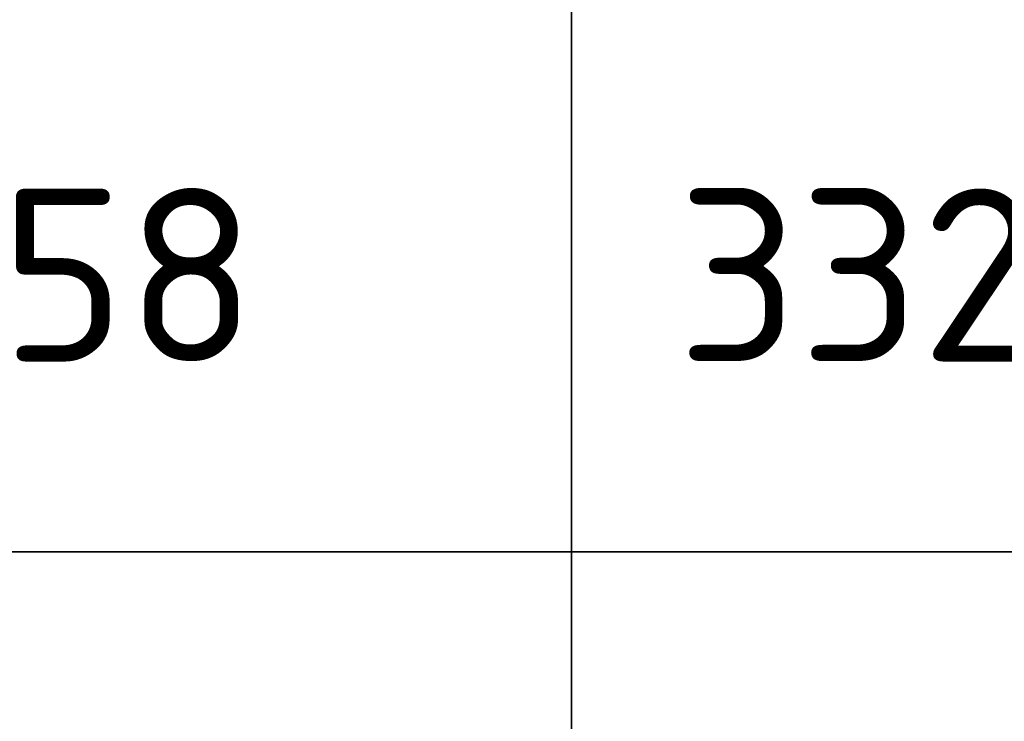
# Model space of a CAD drawing. Header units: metres. Extents: x -38 to 114, y -15 to 21.
# Tile 88 of 244: x 88.563 to 89.274, y -3.815 to -3.308. Entities that reach past the tile are written whole.
import ezdxf

# ---------------------------------------------------------------- set-up
doc = ezdxf.new("R2010")
doc.units = ezdxf.units.M
doc.styles.add('ISOCPEUR', font='txt')

msp = doc.modelspace()

# ---------------------------------------------------------------- linework, layer by layer
at = {"color": 7, "linetype": 'Continuous', "lineweight": 35, "transparency": 33554687}
for p, q in [((88.96143, -3.29271), (88.96143, -3.69271)), ((80.71143, -3.69271), (89.96143, -3.69271)), ((89.96143, -3.69271), (80.71143, -3.69271)), ((88.96143, -3.69271), (88.96143, -4.09271))]:
    msp.add_line(p, q, dxfattribs=at)
at = {"color": 7, "linetype": 'Continuous', "lineweight": 13, "transparency": 33554687}
msp.add_line((89.96143, -3.69271), (80.71143, -3.69271), dxfattribs=at)

# ---------------------------------------------------------------- texts
at = {"color": 7, "linetype": 'Continuous', "lineweight": 35, "transparency": 33554687, "char_height": 0.0625, "style": 'ISOCPEUR'}
for s, insert, width, attachment_point in [('\\A1;{\\fISOCPEUR|i0|b0;\\H0.125000;\\W1.000000;\\C7;6.158}\\P', (88.54643, -3.49271), 0.4174242, 5), ('\\A1;{\\fISOCPEUR|i0|b0;\\H0.125000;\\W1.000000;\\C7;332.54 кг}\\P', (89.03768, -3.49271), 0.7979508, 4)]:
    msp.add_mtext(s, dxfattribs=dict(at, insert=insert, width=width, attachment_point=attachment_point))

doc.saveas('drawing.dxf')
